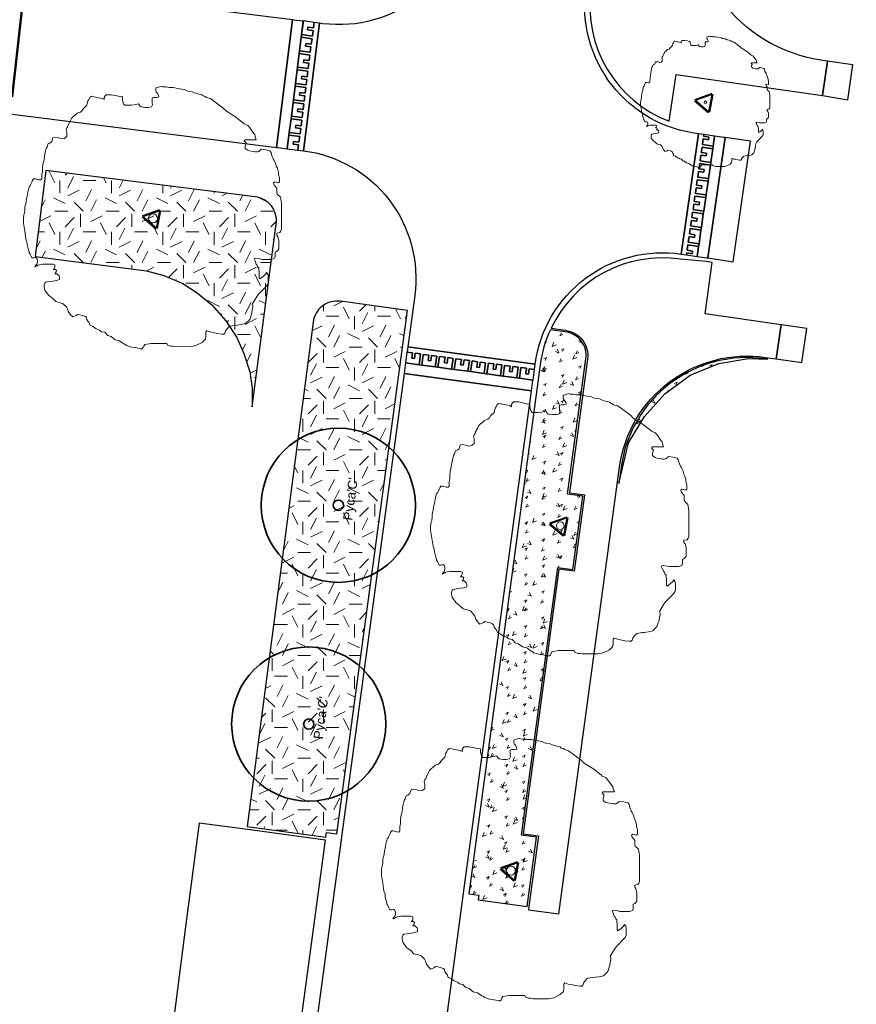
# Model space of a CAD drawing. Extents: x 131293 to 132236, y 397713 to 398701.
# Tile 10 of 63: x 131443 to 131476, y 397746 to 397785. Entities that reach past the tile are written whole.
import ezdxf
from ezdxf.enums import TextEntityAlignment as Align

# ---------------------------------------------------------------- set-up
doc = ezdxf.new("R2010")
doc.units = 0
doc.linetypes.add('AL-BLADSCHEIDING', pattern=[13, 5, -1, 0, -1, 5, -1])
for name, color, linetype, lineweight in [('B-boom @ 0.2', 7, 'Continuous', 18), ('N-GR-boom @ 0.2', 3, 'Continuous', 35), ('N-GR-boombescherming @ 0.2', 2, 'Continuous', 25), ('N-GR-boomsoort', 3, 'Continuous', 35), ('X-AL-bladscheiding', 4, 'AL-BLADSCHEIDING', 50)]:
    doc.layers.add(name, color=color, linetype=linetype, lineweight=lineweight)
doc.layers.add('N-GR-open arcering bloemenrijk grasland', color=7, linetype='Continuous', lineweight=5, true_color=0x88bc76)
doc.layers.add('N-GR-open arcering gras', color=7, linetype='Continuous', lineweight=5, true_color=0x88bc76)
doc.layers.add('X-AL-contourlijnen', color=30, linetype='Continuous', plot=False)
doc.styles.add('CS Annotative', font='arial.ttf')

# ---------------------------------------------------------------- blocks, each defined once
blk = doc.blocks.new('*U49')
blk.add_lwpolyline([(-21.81, 7.49), (-22.22, 7.5), (-22.84, 7.7), (-23.25, 7.7), (-23.45, 7.39), (-23.55, 7.09), (-23.76, 6.68), (-23.86, 6.37), (-24.07, 6.17), (-24.17, 5.76), (-24.27, 5.45), (-24.33, 5.09), (-24.38, 4.73), (-24.48, 4.32), (-24.58, 3.91), (-24.69, 3.09), (-24.79, 2.68), (-24.89, 2.27), (-24.9, 1.66), (-25, 1.04), (-25.1, 0.74), (-25.21, -0.08), (-25.21, -0.9), (-24.95, -2.44), (-24.7, -3.98), (-24.5, -4.59), (-24.45, -5), (-24.4, -5.41), (-24.19, -6.03), (-24.09, -6.64), (-23.89, -6.95), (-23.68, -7.36), (-23.58, -7.67), (-23.17, -7.67), (-22.76, -7.57), (-22.56, -7.77), (-22.45, -8.08), (-22.46, -8.49), (-22.56, -8.9), (-22.76, -9.1), (-22.97, -9.41), (-22.66, -9.31), (-22.35, -9.1), (-22.05, -9), (-21.43, -8.9), (-20.51, -8.9), (-20, -8.9), (-19.38, -8.9), (-19.07, -9.01), (-19.08, -9.42), (-19.18, -9.72), (-19.38, -9.93), (-18.97, -9.93), (-18.77, -10.13), (-18.87, -10.54), (-19.08, -10.75), (-18.67, -10.75), (-18.26, -11.16), (-18.16, -11.47), (-18.16, -11.88), (-18.77, -12.08), (-19.39, -12.18), (-20.21, -12.28), (-20.82, -12.39), (-21.03, -12.59), (-21.13, -12.9), (-21.13, -13.31), (-21.03, -13.92), (-20.32, -14.95), (-19.5, -15.56), (-18.88, -16.18), (-18.06, -16.39), (-17.45, -16.59), (-16.84, -17.21), (-16.63, -17.62), (-16.43, -18.23), (-16.22, -18.44), (-16.12, -18.59), (-16.02, -18.75), (-15.61, -19.16), (-14.89, -18.85), (-14.69, -18.65), (-14.23, -18.75), (-13.77, -18.85), (-13.15, -19.06), (-12.95, -19.27), (-12.85, -19.67), (-12.64, -19.98), (-12.44, -20.19), (-12.23, -20.8), (-11.62, -21.01), (-11.41, -21.21), (-11.11, -21.42), (-10.75, -21.57), (-10.39, -21.73), (-9.98, -22.04), (-9.37, -22.14), (-8.75, -22.76), (-8.14, -22.96), (-7.32, -23.58), (-6.5, -23.78), (-5.68, -24.4), (-5.37, -24.5), (-5.17, -24.71), (-4.15, -25.02), (-3.33, -25.12), (-2.92, -25.23), (-2.51, -25.33), (-2.1, -25.33), (-1.89, -25.12), (-1.79, -24.82), (-1.58, -24.51), (-0.35, -24.31), (2.72, -24.31), (2.82, -24.62), (3.44, -24.83), (3.85, -24.83), (4.26, -24.93), (7.33, -24.94), (8.36, -24.73), (9.59, -24.12), (10.2, -23.51), (10.31, -22.89), (10.31, -22.07), (10.51, -21.87), (11.13, -22.08), (11.74, -22.18), (12.56, -22.39), (13.38, -22.49), (13.79, -22.49), (13.99, -22.29), (14.1, -21.88), (14.3, -21.57), (14.92, -20.96), (15.94, -20.8), (16.35, -20.75), (17.17, -20.65), (17.99, -20.45), (18.82, -19.63), (19.23, -18.4), (19.33, -17.79), (19.43, -17.38), (19.44, -16.97), (19.33, -16.66), (20.05, -15.43), (20.46, -14.82), (22.11, -13.18), (22.31, -12.87), (22.41, -12.57), (22.42, -11.24), (22.32, -10.83), (22.11, -10.52), (21.91, -10.83), (21.39, -11.34), (21.08, -11.54), (20.88, -11.75), (20.67, -11.54), (20.68, -10.31), (20.58, -10), (20.58, -9.59), (20.37, -9.39), (20.27, -9.08), (20.06, -8.87), (19.86, -8.26), (19.66, -7.85), (19.96, -7.75), (20.78, -7.85), (21.19, -7.95), (23.04, -7.96), (23.65, -7.75), (23.76, -7.45), (23.76, -7.04), (23.76, -6.52), (24.07, -6.42), (24.27, -6.22), (24.48, -5.91), (24.48, -4.27), (24.28, -3.55), (24.07, -3.25), (24.07, -2.84), (24.69, -2.74), (24.89, -2.43), (25, -2.12), (25.01, 3), (24.8, 4.13), (24.19, 4.75), (24.09, 5.05), (24.09, 5.87), (23.78, 6.28), (23.58, 6.49), (23.47, 6.9), (23.68, 7.1), (24.4, 6.9), (24.6, 7.1), (24.6, 7.92), (24.55, 8.13), (24.5, 8.33), (24.4, 8.64), (24.4, 9.05), (24.3, 9.36), (24.2, 9.76), (23.99, 10.18), (23.89, 10.59), (23.69, 11), (23.59, 11.3), (23.38, 11.61), (23.18, 12.02), (22.97, 12.84), (22.77, 13.15), (21.95, 13.36), (21.03, 13.46), (20.62, 13.05), (20.31, 12.95), (19.9, 12.95), (19.49, 13.05), (18.77, 13.16), (18.47, 13.26), (18.16, 13.46), (17.96, 13.67), (17.96, 14.08), (18.16, 14.69), (17.75, 15.11), (17.96, 15.31), (20.11, 15.31), (19.91, 15.92), (19.8, 16.33), (19.6, 16.54), (18.99, 17.46), (18.68, 17.87), (18.48, 18.08), (17.76, 18.38), (17.55, 18.59), (15.92, 19.82), (14.28, 20.85), (13.67, 21.47), (11.21, 23.31), (10.39, 23.52), (10.19, 23.73), (9.78, 23.83), (9.57, 24.04), (9.16, 24.14), (8.75, 24.24), (8.45, 24.34), (8.04, 24.45), (7.63, 24.65), (6.81, 24.76), (6.5, 24.86), (6.09, 25.07), (5.17, 25.22), (4.86, 25.27), (3.94, 25.48), (3.53, 25.48), (3.12, 25.48), (2.81, 25.53), (2.5, 25.58), (1.89, 25.59), (1.58, 25.69), (1.28, 25.59), (0.87, 25.48), (0.56, 25.38), (0.56, 24.87), (0.66, 24.56), (0.86, 24.36), (1.07, 23.95), (1.17, 23.64), (0.76, 23.54), (0.45, 23.54), (0.15, 23.54), (-0.16, 23.44), (-0.16, 22.52), (-0.06, 22.11), (-0.27, 21.7), (-0.88, 21.6), (-1.5, 21.6), (-2.32, 21.7), (-2.52, 21.91), (-2.83, 22.32), (-3.65, 22.11), (-4.26, 22.01), (-5.49, 22.01), (-5.7, 22.32), (-5.9, 23.04), (-5.9, 23.45), (-6, 23.76), (-6.31, 23.65), (-6.67, 23.76), (-7.03, 23.86), (-8.05, 24.07), (-9.08, 24.07), (-9.28, 23.87), (-9.49, 23.56), (-9.49, 23.15), (-9.9, 23.35), (-10.92, 23.56), (-11.95, 23.77), (-12.25, 23.56), (-12.46, 23.15), (-12.66, 22.85), (-12.87, 22.03), (-13.49, 21.41), (-13.79, 21), (-14.1, 20.7), (-14.72, 20.49), (-15.13, 20.08), (-15.44, 19.88), (-15.64, 19.68), (-15.85, 19.47), (-16.05, 19.06), (-16.46, 18.24), (-16.57, 17.93), (-16.77, 17.63), (-16.88, 17.32), (-16.77, 16.81), (-16.77, 15.99), (-17.19, 15.58), (-17.8, 15.48), (-18.31, 15.68), (-19.13, 15.79), (-19.44, 15.69), (-19.65, 14.97), (-20.06, 14.66), (-20.36, 14.56), (-20.57, 13.95), (-20.78, 13.64), (-20.98, 12.82), (-21.09, 12.21), (-21.19, 11.39), (-21.4, 10.57), (-21.5, 9.75), (-21.5, 9.13), (-21.6, 8.52), (-21.61, 7.7), (-21.81, 7.49)])
at = {"lineweight": 18}
blk.add_circle((0, 0), 0.875, dxfattribs=at)
blk = doc.blocks.new('*U50')
blk.add_lwpolyline([(-21.81, 7.49), (-22.22, 7.5), (-22.84, 7.7), (-23.25, 7.7), (-23.45, 7.39), (-23.55, 7.09), (-23.76, 6.68), (-23.86, 6.37), (-24.07, 6.17), (-24.17, 5.76), (-24.27, 5.45), (-24.33, 5.09), (-24.38, 4.73), (-24.48, 4.32), (-24.58, 3.91), (-24.69, 3.09), (-24.79, 2.68), (-24.89, 2.27), (-24.9, 1.66), (-25, 1.04), (-25.1, 0.74), (-25.21, -0.08), (-25.21, -0.9), (-24.95, -2.44), (-24.7, -3.98), (-24.5, -4.59), (-24.45, -5), (-24.4, -5.41), (-24.19, -6.03), (-24.09, -6.64), (-23.89, -6.95), (-23.68, -7.36), (-23.58, -7.67), (-23.17, -7.67), (-22.76, -7.57), (-22.56, -7.77), (-22.45, -8.08), (-22.46, -8.49), (-22.56, -8.9), (-22.76, -9.1), (-22.97, -9.41), (-22.66, -9.31), (-22.35, -9.1), (-22.05, -9), (-21.43, -8.9), (-20.51, -8.9), (-20, -8.9), (-19.38, -8.9), (-19.07, -9.01), (-19.08, -9.42), (-19.18, -9.72), (-19.38, -9.93), (-18.97, -9.93), (-18.77, -10.13), (-18.87, -10.54), (-19.08, -10.75), (-18.67, -10.75), (-18.26, -11.16), (-18.16, -11.47), (-18.16, -11.88), (-18.77, -12.08), (-19.39, -12.18), (-20.21, -12.28), (-20.82, -12.39), (-21.03, -12.59), (-21.13, -12.9), (-21.13, -13.31), (-21.03, -13.92), (-20.32, -14.95), (-19.5, -15.56), (-18.88, -16.18), (-18.06, -16.39), (-17.45, -16.59), (-16.84, -17.21), (-16.63, -17.62), (-16.43, -18.23), (-16.22, -18.44), (-16.12, -18.59), (-16.02, -18.75), (-15.61, -19.16), (-14.89, -18.85), (-14.69, -18.65), (-14.23, -18.75), (-13.77, -18.85), (-13.15, -19.06), (-12.95, -19.27), (-12.85, -19.67), (-12.64, -19.98), (-12.44, -20.19), (-12.23, -20.8), (-11.62, -21.01), (-11.41, -21.21), (-11.11, -21.42), (-10.75, -21.57), (-10.39, -21.73), (-9.98, -22.04), (-9.37, -22.14), (-8.75, -22.76), (-8.14, -22.96), (-7.32, -23.58), (-6.5, -23.78), (-5.68, -24.4), (-5.37, -24.5), (-5.17, -24.71), (-4.15, -25.02), (-3.33, -25.12), (-2.92, -25.23), (-2.51, -25.33), (-2.1, -25.33), (-1.89, -25.12), (-1.79, -24.82), (-1.58, -24.51), (-0.35, -24.31), (2.72, -24.31), (2.82, -24.62), (3.44, -24.83), (3.85, -24.83), (4.26, -24.93), (7.33, -24.94), (8.36, -24.73), (9.59, -24.12), (10.2, -23.51), (10.31, -22.89), (10.31, -22.07), (10.51, -21.87), (11.13, -22.08), (11.74, -22.18), (12.56, -22.39), (13.38, -22.49), (13.79, -22.49), (13.99, -22.29), (14.1, -21.88), (14.3, -21.57), (14.92, -20.96), (15.94, -20.8), (16.35, -20.75), (17.17, -20.65), (17.99, -20.45), (18.82, -19.63), (19.23, -18.4), (19.33, -17.79), (19.43, -17.38), (19.44, -16.97), (19.33, -16.66), (20.05, -15.43), (20.46, -14.82), (22.11, -13.18), (22.31, -12.87), (22.41, -12.57), (22.42, -11.24), (22.32, -10.83), (22.11, -10.52), (21.91, -10.83), (21.39, -11.34), (21.08, -11.54), (20.88, -11.75), (20.67, -11.54), (20.68, -10.31), (20.58, -10), (20.58, -9.59), (20.37, -9.39), (20.27, -9.08), (20.06, -8.87), (19.86, -8.26), (19.66, -7.85), (19.96, -7.75), (20.78, -7.85), (21.19, -7.95), (23.04, -7.96), (23.65, -7.75), (23.76, -7.45), (23.76, -7.04), (23.76, -6.52), (24.07, -6.42), (24.27, -6.22), (24.48, -5.91), (24.48, -4.27), (24.28, -3.55), (24.07, -3.25), (24.07, -2.84), (24.69, -2.74), (24.89, -2.43), (25, -2.12), (25.01, 3), (24.8, 4.13), (24.19, 4.75), (24.09, 5.05), (24.09, 5.87), (23.78, 6.28), (23.58, 6.49), (23.47, 6.9), (23.68, 7.1), (24.4, 6.9), (24.6, 7.1), (24.6, 7.92), (24.55, 8.13), (24.5, 8.33), (24.4, 8.64), (24.4, 9.05), (24.3, 9.36), (24.2, 9.76), (23.99, 10.18), (23.89, 10.59), (23.69, 11), (23.59, 11.3), (23.38, 11.61), (23.18, 12.02), (22.97, 12.84), (22.77, 13.15), (21.95, 13.36), (21.03, 13.46), (20.62, 13.05), (20.31, 12.95), (19.9, 12.95), (19.49, 13.05), (18.77, 13.16), (18.47, 13.26), (18.16, 13.46), (17.96, 13.67), (17.96, 14.08), (18.16, 14.69), (17.75, 15.11), (17.96, 15.31), (20.11, 15.31), (19.91, 15.92), (19.8, 16.33), (19.6, 16.54), (18.99, 17.46), (18.68, 17.87), (18.48, 18.08), (17.76, 18.38), (17.55, 18.59), (15.92, 19.82), (14.28, 20.85), (13.67, 21.47), (11.21, 23.31), (10.39, 23.52), (10.19, 23.73), (9.78, 23.83), (9.57, 24.04), (9.16, 24.14), (8.75, 24.24), (8.45, 24.34), (8.04, 24.45), (7.63, 24.65), (6.81, 24.76), (6.5, 24.86), (6.09, 25.07), (5.17, 25.22), (4.86, 25.27), (3.94, 25.48), (3.53, 25.48), (3.12, 25.48), (2.81, 25.53), (2.5, 25.58), (1.89, 25.59), (1.58, 25.69), (1.28, 25.59), (0.87, 25.48), (0.56, 25.38), (0.56, 24.87), (0.66, 24.56), (0.86, 24.36), (1.07, 23.95), (1.17, 23.64), (0.76, 23.54), (0.45, 23.54), (0.15, 23.54), (-0.16, 23.44), (-0.16, 22.52), (-0.06, 22.11), (-0.27, 21.7), (-0.88, 21.6), (-1.5, 21.6), (-2.32, 21.7), (-2.52, 21.91), (-2.83, 22.32), (-3.65, 22.11), (-4.26, 22.01), (-5.49, 22.01), (-5.7, 22.32), (-5.9, 23.04), (-5.9, 23.45), (-6, 23.76), (-6.31, 23.65), (-6.67, 23.76), (-7.03, 23.86), (-8.05, 24.07), (-9.08, 24.07), (-9.28, 23.87), (-9.49, 23.56), (-9.49, 23.15), (-9.9, 23.35), (-10.92, 23.56), (-11.95, 23.77), (-12.25, 23.56), (-12.46, 23.15), (-12.66, 22.85), (-12.87, 22.03), (-13.49, 21.41), (-13.79, 21), (-14.1, 20.7), (-14.72, 20.49), (-15.13, 20.08), (-15.44, 19.88), (-15.64, 19.68), (-15.85, 19.47), (-16.05, 19.06), (-16.46, 18.24), (-16.57, 17.93), (-16.77, 17.63), (-16.88, 17.32), (-16.77, 16.81), (-16.77, 15.99), (-17.19, 15.58), (-17.8, 15.48), (-18.31, 15.68), (-19.13, 15.79), (-19.44, 15.69), (-19.65, 14.97), (-20.06, 14.66), (-20.36, 14.56), (-20.57, 13.95), (-20.78, 13.64), (-20.98, 12.82), (-21.09, 12.21), (-21.19, 11.39), (-21.4, 10.57), (-21.5, 9.75), (-21.5, 9.13), (-21.6, 8.52), (-21.61, 7.7), (-21.81, 7.49)])
at = {"lineweight": 18}
blk.add_circle((0, 0), 0.75, dxfattribs=at)
blk = doc.blocks.new('*U51')
blk.add_lwpolyline([(-21.81, 7.49), (-22.22, 7.5), (-22.84, 7.7), (-23.25, 7.7), (-23.45, 7.39), (-23.55, 7.09), (-23.76, 6.68), (-23.86, 6.37), (-24.07, 6.17), (-24.17, 5.76), (-24.27, 5.45), (-24.33, 5.09), (-24.38, 4.73), (-24.48, 4.32), (-24.58, 3.91), (-24.69, 3.09), (-24.79, 2.68), (-24.89, 2.27), (-24.9, 1.66), (-25, 1.04), (-25.1, 0.74), (-25.21, -0.08), (-25.21, -0.9), (-24.95, -2.44), (-24.7, -3.98), (-24.5, -4.59), (-24.45, -5), (-24.4, -5.41), (-24.19, -6.03), (-24.09, -6.64), (-23.89, -6.95), (-23.68, -7.36), (-23.58, -7.67), (-23.17, -7.67), (-22.76, -7.57), (-22.56, -7.77), (-22.45, -8.08), (-22.46, -8.49), (-22.56, -8.9), (-22.76, -9.1), (-22.97, -9.41), (-22.66, -9.31), (-22.35, -9.1), (-22.05, -9), (-21.43, -8.9), (-20.51, -8.9), (-20, -8.9), (-19.38, -8.9), (-19.07, -9.01), (-19.08, -9.42), (-19.18, -9.72), (-19.38, -9.93), (-18.97, -9.93), (-18.77, -10.13), (-18.87, -10.54), (-19.08, -10.75), (-18.67, -10.75), (-18.26, -11.16), (-18.16, -11.47), (-18.16, -11.88), (-18.77, -12.08), (-19.39, -12.18), (-20.21, -12.28), (-20.82, -12.39), (-21.03, -12.59), (-21.13, -12.9), (-21.13, -13.31), (-21.03, -13.92), (-20.32, -14.95), (-19.5, -15.56), (-18.88, -16.18), (-18.06, -16.39), (-17.45, -16.59), (-16.84, -17.21), (-16.63, -17.62), (-16.43, -18.23), (-16.22, -18.44), (-16.12, -18.59), (-16.02, -18.75), (-15.61, -19.16), (-14.89, -18.85), (-14.69, -18.65), (-14.23, -18.75), (-13.77, -18.85), (-13.15, -19.06), (-12.95, -19.27), (-12.85, -19.67), (-12.64, -19.98), (-12.44, -20.19), (-12.23, -20.8), (-11.62, -21.01), (-11.41, -21.21), (-11.11, -21.42), (-10.75, -21.57), (-10.39, -21.73), (-9.98, -22.04), (-9.37, -22.14), (-8.75, -22.76), (-8.14, -22.96), (-7.32, -23.58), (-6.5, -23.78), (-5.68, -24.4), (-5.37, -24.5), (-5.17, -24.71), (-4.15, -25.02), (-3.33, -25.12), (-2.92, -25.23), (-2.51, -25.33), (-2.1, -25.33), (-1.89, -25.12), (-1.79, -24.82), (-1.58, -24.51), (-0.35, -24.31), (2.72, -24.31), (2.82, -24.62), (3.44, -24.83), (3.85, -24.83), (4.26, -24.93), (7.33, -24.94), (8.36, -24.73), (9.59, -24.12), (10.2, -23.51), (10.31, -22.89), (10.31, -22.07), (10.51, -21.87), (11.13, -22.08), (11.74, -22.18), (12.56, -22.39), (13.38, -22.49), (13.79, -22.49), (13.99, -22.29), (14.1, -21.88), (14.3, -21.57), (14.92, -20.96), (15.94, -20.8), (16.35, -20.75), (17.17, -20.65), (17.99, -20.45), (18.82, -19.63), (19.23, -18.4), (19.33, -17.79), (19.43, -17.38), (19.44, -16.97), (19.33, -16.66), (20.05, -15.43), (20.46, -14.82), (22.11, -13.18), (22.31, -12.87), (22.41, -12.57), (22.42, -11.24), (22.32, -10.83), (22.11, -10.52), (21.91, -10.83), (21.39, -11.34), (21.08, -11.54), (20.88, -11.75), (20.67, -11.54), (20.68, -10.31), (20.58, -10), (20.58, -9.59), (20.37, -9.39), (20.27, -9.08), (20.06, -8.87), (19.86, -8.26), (19.66, -7.85), (19.96, -7.75), (20.78, -7.85), (21.19, -7.95), (23.04, -7.96), (23.65, -7.75), (23.76, -7.45), (23.76, -7.04), (23.76, -6.52), (24.07, -6.42), (24.27, -6.22), (24.48, -5.91), (24.48, -4.27), (24.28, -3.55), (24.07, -3.25), (24.07, -2.84), (24.69, -2.74), (24.89, -2.43), (25, -2.12), (25.01, 3), (24.8, 4.13), (24.19, 4.75), (24.09, 5.05), (24.09, 5.87), (23.78, 6.28), (23.58, 6.49), (23.47, 6.9), (23.68, 7.1), (24.4, 6.9), (24.6, 7.1), (24.6, 7.92), (24.55, 8.13), (24.5, 8.33), (24.4, 8.64), (24.4, 9.05), (24.3, 9.36), (24.2, 9.76), (23.99, 10.18), (23.89, 10.59), (23.69, 11), (23.59, 11.3), (23.38, 11.61), (23.18, 12.02), (22.97, 12.84), (22.77, 13.15), (21.95, 13.36), (21.03, 13.46), (20.62, 13.05), (20.31, 12.95), (19.9, 12.95), (19.49, 13.05), (18.77, 13.16), (18.47, 13.26), (18.16, 13.46), (17.96, 13.67), (17.96, 14.08), (18.16, 14.69), (17.75, 15.11), (17.96, 15.31), (20.11, 15.31), (19.91, 15.92), (19.8, 16.33), (19.6, 16.54), (18.99, 17.46), (18.68, 17.87), (18.48, 18.08), (17.76, 18.38), (17.55, 18.59), (15.92, 19.82), (14.28, 20.85), (13.67, 21.47), (11.21, 23.31), (10.39, 23.52), (10.19, 23.73), (9.78, 23.83), (9.57, 24.04), (9.16, 24.14), (8.75, 24.24), (8.45, 24.34), (8.04, 24.45), (7.63, 24.65), (6.81, 24.76), (6.5, 24.86), (6.09, 25.07), (5.17, 25.22), (4.86, 25.27), (3.94, 25.48), (3.53, 25.48), (3.12, 25.48), (2.81, 25.53), (2.5, 25.58), (1.89, 25.59), (1.58, 25.69), (1.28, 25.59), (0.87, 25.48), (0.56, 25.38), (0.56, 24.87), (0.66, 24.56), (0.86, 24.36), (1.07, 23.95), (1.17, 23.64), (0.76, 23.54), (0.45, 23.54), (0.15, 23.54), (-0.16, 23.44), (-0.16, 22.52), (-0.06, 22.11), (-0.27, 21.7), (-0.88, 21.6), (-1.5, 21.6), (-2.32, 21.7), (-2.52, 21.91), (-2.83, 22.32), (-3.65, 22.11), (-4.26, 22.01), (-5.49, 22.01), (-5.7, 22.32), (-5.9, 23.04), (-5.9, 23.45), (-6, 23.76), (-6.31, 23.65), (-6.67, 23.76), (-7.03, 23.86), (-8.05, 24.07), (-9.08, 24.07), (-9.28, 23.87), (-9.49, 23.56), (-9.49, 23.15), (-9.9, 23.35), (-10.92, 23.56), (-11.95, 23.77), (-12.25, 23.56), (-12.46, 23.15), (-12.66, 22.85), (-12.87, 22.03), (-13.49, 21.41), (-13.79, 21), (-14.1, 20.7), (-14.72, 20.49), (-15.13, 20.08), (-15.44, 19.88), (-15.64, 19.68), (-15.85, 19.47), (-16.05, 19.06), (-16.46, 18.24), (-16.57, 17.93), (-16.77, 17.63), (-16.88, 17.32), (-16.77, 16.81), (-16.77, 15.99), (-17.19, 15.58), (-17.8, 15.48), (-18.31, 15.68), (-19.13, 15.79), (-19.44, 15.69), (-19.65, 14.97), (-20.06, 14.66), (-20.36, 14.56), (-20.57, 13.95), (-20.78, 13.64), (-20.98, 12.82), (-21.09, 12.21), (-21.19, 11.39), (-21.4, 10.57), (-21.5, 9.75), (-21.5, 9.13), (-21.6, 8.52), (-21.61, 7.7), (-21.81, 7.49)])
at = {"lineweight": 18}
blk.add_circle((0, 0), 0.875, dxfattribs=at)
blk = doc.blocks.new('*U54')
blk.add_lwpolyline([(-10.91, 3.75), (-11.11, 3.75), (-11.42, 3.85), (-11.62, 3.85), (-11.73, 3.7), (-11.78, 3.54), (-11.88, 3.34), (-11.93, 3.19), (-12.03, 3.08), (-12.09, 2.88), (-12.14, 2.72), (-12.16, 2.55), (-12.19, 2.37), (-12.24, 2.16), (-12.29, 1.96), (-12.34, 1.55), (-12.4, 1.34), (-12.45, 1.14), (-12.45, 0.83), (-12.5, 0.52), (-12.55, 0.37), (-12.6, -0.04), (-12.6, -0.45), (-12.48, -1.22), (-12.35, -1.99), (-12.25, -2.3), (-12.22, -2.5), (-12.2, -2.71), (-12.1, -3.01), (-12.05, -3.32), (-11.94, -3.47), (-11.84, -3.68), (-11.79, -3.83), (-11.59, -3.83), (-11.38, -3.78), (-11.28, -3.89), (-11.23, -4.04), (-11.23, -4.24), (-11.28, -4.45), (-11.38, -4.55), (-11.48, -4.7), (-11.33, -4.65), (-11.18, -4.55), (-11.02, -4.5), (-10.72, -4.45), (-10.25, -4.45), (-10, -4.45), (-9.69, -4.45), (-9.54, -4.5), (-9.54, -4.71), (-9.59, -4.86), (-9.69, -4.96), (-9.49, -4.96), (-9.38, -5.07), (-9.44, -5.27), (-9.54, -5.37), (-9.33, -5.37), (-9.13, -5.58), (-9.08, -5.73), (-9.08, -5.94), (-9.39, -6.04), (-9.69, -6.09), (-10.1, -6.14), (-10.41, -6.19), (-10.51, -6.29), (-10.57, -6.45), (-10.57, -6.65), (-10.52, -6.96), (-10.16, -7.47), (-9.75, -7.78), (-9.44, -8.09), (-9.03, -8.19), (-8.73, -8.3), (-8.42, -8.6), (-8.32, -8.81), (-8.21, -9.12), (-8.11, -9.22), (-8.06, -9.3), (-8.01, -9.37), (-7.81, -9.58), (-7.45, -9.43), (-7.34, -9.32), (-7.11, -9.37), (-6.88, -9.43), (-6.58, -9.53), (-6.47, -9.63), (-6.42, -9.84), (-6.32, -9.99), (-6.22, -10.09), (-6.12, -10.4), (-5.81, -10.5), (-5.71, -10.61), (-5.55, -10.71), (-5.37, -10.79), (-5.2, -10.86), (-4.99, -11.02), (-4.68, -11.07), (-4.38, -11.38), (-4.07, -11.48), (-3.66, -11.79), (-3.25, -11.89), (-2.84, -12.2), (-2.69, -12.25), (-2.59, -12.35), (-2.07, -12.51), (-1.66, -12.56), (-1.46, -12.61), (-1.25, -12.66), (-1.05, -12.66), (-0.95, -12.56), (-0.89, -12.41), (-0.79, -12.26), (-0.18, -12.15), (1.36, -12.16), (1.41, -12.31), (1.72, -12.41), (1.92, -12.41), (2.13, -12.47), (3.67, -12.47), (4.18, -12.37), (4.79, -12.06), (5.1, -11.75), (5.15, -11.45), (5.15, -11.04), (5.26, -10.93), (5.56, -11.04), (5.87, -11.09), (6.28, -11.19), (6.69, -11.25), (6.89, -11.25), (7, -11.14), (7.05, -10.94), (7.15, -10.78), (7.46, -10.48), (7.97, -10.4), (8.18, -10.38), (8.59, -10.33), (9, -10.22), (9.41, -9.81), (9.61, -9.2), (9.67, -8.89), (9.72, -8.69), (9.72, -8.48), (9.67, -8.33), (10.03, -7.72), (10.23, -7.41), (11.05, -6.59), (11.16, -6.44), (11.21, -6.28), (11.21, -5.62), (11.16, -5.41), (11.06, -5.26), (10.95, -5.41), (10.7, -5.67), (10.54, -5.77), (10.44, -5.87), (10.34, -5.77), (10.34, -5.16), (10.29, -5), (10.29, -4.8), (10.19, -4.69), (10.13, -4.54), (10.03, -4.44), (9.93, -4.13), (9.83, -3.92), (9.98, -3.87), (10.39, -3.93), (10.6, -3.98), (11.52, -3.98), (11.83, -3.88), (11.88, -3.72), (11.88, -3.52), (11.88, -3.26), (12.03, -3.21), (12.14, -3.11), (12.24, -2.96), (12.24, -2.14), (12.14, -1.78), (12.04, -1.62), (12.04, -1.42), (12.34, -1.37), (12.45, -1.21), (12.5, -1.06), (12.5, 1.5), (12.4, 2.06), (12.09, 2.37), (12.04, 2.53), (12.04, 2.94), (11.89, 3.14), (11.79, 3.24), (11.74, 3.45), (11.84, 3.55), (12.2, 3.45), (12.3, 3.55), (12.3, 3.96), (12.28, 4.06), (12.25, 4.17), (12.2, 4.32), (12.2, 4.52), (12.15, 4.68), (12.1, 4.88), (12, 5.09), (11.95, 5.29), (11.84, 5.5), (11.79, 5.65), (11.69, 5.81), (11.59, 6.01), (11.49, 6.42), (11.38, 6.57), (10.98, 6.68), (10.51, 6.73), (10.31, 6.53), (10.15, 6.47), (9.95, 6.47), (9.75, 6.53), (9.39, 6.58), (9.23, 6.63), (9.08, 6.73), (8.98, 6.84), (8.98, 7.04), (9.08, 7.35), (8.88, 7.55), (8.98, 7.65), (10.05, 7.65), (9.95, 7.96), (9.9, 8.17), (9.8, 8.27), (9.49, 8.73), (9.34, 8.93), (9.24, 9.04), (8.88, 9.19), (8.78, 9.29), (7.96, 9.91), (7.14, 10.43), (6.83, 10.73), (5.61, 11.66), (5.2, 11.76), (5.09, 11.86), (4.89, 11.91), (4.79, 12.02), (4.58, 12.07), (4.38, 12.12), (4.22, 12.17), (4.02, 12.22), (3.81, 12.33), (3.4, 12.38), (3.25, 12.43), (3.05, 12.53), (2.58, 12.61), (2.43, 12.64), (1.97, 12.74), (1.76, 12.74), (1.56, 12.74), (1.41, 12.77), (1.25, 12.79), (0.95, 12.79), (0.79, 12.84), (0.64, 12.79), (0.43, 12.74), (0.28, 12.69), (0.28, 12.44), (0.33, 12.28), (0.43, 12.18), (0.53, 11.97), (0.58, 11.82), (0.38, 11.77), (0.23, 11.77), (0.07, 11.77), (-0.08, 11.72), (-0.08, 11.26), (-0.03, 11.05), (-0.13, 10.85), (-0.44, 10.8), (-0.75, 10.8), (-1.16, 10.85), (-1.26, 10.95), (-1.41, 11.16), (-1.82, 11.06), (-2.13, 11.01), (-2.75, 11.01), (-2.85, 11.16), (-2.95, 11.52), (-2.95, 11.72), (-3, 11.88), (-3.16, 11.83), (-3.33, 11.88), (-3.51, 11.93), (-4.03, 12.03), (-4.54, 12.03), (-4.64, 11.93), (-4.74, 11.78), (-4.74, 11.57), (-4.95, 11.68), (-5.46, 11.78), (-5.97, 11.88), (-6.13, 11.78), (-6.23, 11.58), (-6.33, 11.42), (-6.43, 11.01), (-6.74, 10.71), (-6.9, 10.5), (-7.05, 10.35), (-7.36, 10.25), (-7.56, 10.04), (-7.72, 9.94), (-7.82, 9.84), (-7.92, 9.74), (-8.03, 9.53), (-8.23, 9.12), (-8.28, 8.97), (-8.39, 8.81), (-8.44, 8.66), (-8.39, 8.4), (-8.39, 7.99), (-8.59, 7.79), (-8.9, 7.74), (-9.16, 7.84), (-9.57, 7.89), (-9.72, 7.84), (-9.82, 7.48), (-10.03, 7.33), (-10.18, 7.28), (-10.29, 6.97), (-10.39, 6.82), (-10.49, 6.41), (-10.54, 6.1), (-10.59, 5.69), (-10.7, 5.28), (-10.75, 4.87), (-10.75, 4.57), (-10.8, 4.26), (-10.8, 3.85), (-10.91, 3.75)])
at = {"lineweight": 18}
blk.add_circle((0, 0), 0.25, dxfattribs=at)
blk = doc.blocks.new('CS Boombescherming')
at = {"lineweight": 5}
for p, q in [((-2.11, 0.34), (1.07, 1.88)), ((1.09, -1.84), (1.36, 1.68)), ((-2.14, 0), (0.78, -1.99))]:
    blk.add_line(p, q, dxfattribs=at)
at = {"lineweight": 35}
for p, q in [((-2.03, 0.16), (1.16, 1.7)), ((-2.03, 0.16), (0.9, -1.83)), ((0.9, -1.83), (1.16, 1.7))]:
    blk.add_line(p, q, dxfattribs=at)
blk = doc.blocks.new('*U142')
for radius in [15, 1]:
    blk.add_circle((0, 0), radius)
at = {"layer": 'N-GR-boomsoort', "style": 'CS Annotative'}
blk.add_attdef('SOORT', text='', height=1.8, dxfattribs=at).set_placement((-2.66, -2.17), align=Align.MIDDLE_LEFT)

msp = doc.modelspace()

# ---------------------------------------------------------------- hatches: boundary and pattern name
at = {"layer": 'N-GR-open arcering bloemenrijk grasland'}
h = msp.add_hatch(dxfattribs=at)
h.set_pattern_fill('CS-BLOEMENGRAS', color=256, scale=0.2)
h.set_pattern_definition([(26, (131533.129, 397995.6495), (0.0106245, 1.0083483), [0.13116, -0.5713]), (64, (131533.129, 397995.64947), (0.0106281, 1.0083522), [0.14064, -1.32386]), (207, (131532.9011, 397995.4215), (-0.0100127, -1.0080798), [0.11648, -0.64698]), (243, (131532.9011, 397995.42153), (-0.0100051, -1.0080709), [0.12306, -1.39734]), (114, (131532.9062, 397995.8745), (-0.5534447, -0.7386674), [0.15936, -1.21758]), (155, (131532.9062, 397995.8745), (-0.5534493, -0.73867), [0.14576, -1.08284]), (22, (131533.1271, 397995.2475), (0.3944594, 0.9763405), [0.16958, -1.11702]), (68, (131533.1271, 397995.2475), (-0.7984413, 0.4943802), [0.17396, -0.87906])])
edge = h.paths.add_edge_path()
edge.add_line((131465.094, 397766.201), (131464.499, 397766.281))
edge.add_line((131464.499, 397766.281), (131465.212, 397771.536))
edge.add_arc((131464.281, 397771.662), 0.94, 352.2712, 442.2712)
edge.add_line((131464.407, 397772.594), (131463.826, 397772.672))
edge.add_arc((131468.189, 397770.67), 4.8, 155.3395, 172.3029)
edge.add_line((131463.432, 397771.313), (131460.649, 397750.726))
edge.add_line((131460.649, 397750.726), (131461.046, 397750.673))
edge.add_line((131461.046, 397750.673), (131461.022, 397750.494))
edge.add_line((131461.022, 397750.494), (131462.927, 397750.237))
edge.add_line((131462.927, 397750.237), (131463.293, 397752.929))
edge.add_line((131463.293, 397752.929), (131462.698, 397753.01))
edge.add_line((131462.698, 397753.01), (131464.112, 397763.427))
edge.add_line((131464.112, 397763.427), (131464.706, 397763.347))
edge.add_line((131464.706, 397763.347), (131465.094, 397766.201))
h = msp.add_hatch(dxfattribs=at)
h.set_pattern_fill('CS-BLOEMENGRAS', color=256, scale=0.2)
h.set_pattern_definition([(26, (131470.3375, 397770.5459), (0.01062, 1.00835), [0.13116, -0.5713]), (64, (131470.33747, 397770.5459), (0.010628, 1.008352), [0.14064, -1.32386]), (207, (131470.1095, 397770.318), (-0.01001, -1.00808), [0.11648, -0.64698]), (243, (131470.10953, 397770.318), (-0.010005, -1.00807), [0.12306, -1.39734]), (114, (131470.1146, 397770.771), (-0.55344, -0.73867), [0.15936, -1.21758]), (155, (131470.1146, 397770.771), (-0.55345, -0.73867), [0.14576, -1.08284]), (22, (131470.3355, 397770.144), (0.39446, 0.97634), [0.16958, -1.11702]), (68, (131470.3355, 397770.144), (-0.79844, 0.49438), [0.17396, -0.87906])])
edge = h.paths.add_edge_path()
edge.add_line((131469.27, 397770.904), (131470.38, 397771.361))
edge.add_line((131470.38, 397771.361), (131471.538, 397771.559))
edge.add_line((131471.538, 397771.559), (131472.287, 397771.523))
edge.add_line((131472.287, 397771.523), (131472.19, 397771.537))
edge.add_arc((131471.472, 397766.65), 4.94, 81.6434, 172.2712)
edge.add_line((131466.577, 397767.314), (131466.493, 397766.694))
edge.add_line((131466.493, 397766.694), (131466.866, 397768.268))
edge.add_line((131466.866, 397768.268), (131467.489, 397769.298))
edge.add_line((131467.489, 397769.298), (131468.286, 397770.185))
edge.add_line((131468.286, 397770.185), (131469.27, 397770.904))
at = {"layer": 'N-GR-open arcering gras'}
h = msp.add_hatch(dxfattribs=at)
h.set_pattern_fill('CS-GRAS', color=256, scale=0.2)
h.set_pattern_definition([(0, (136736.5479, 397141.2811), (2, 2), [0.5, -1.5]), (0, (136737.6479, 397142.4811), (2, 2), [0.5, -1.5]), (90, (136736.7479, 397141.9811), (-2, 2), [0.5, -1.5]), (90, (136737.5479, 397142.6811), (-2, 2), [0.5, -1.5]), (45, (136736.9479, 397142.6811), (0, 2), [0.5, -2.3284271]), (135, (136737.6479, 397141.2811), (-2, 0), [0.5, -2.3284271]), (26.565051, (136737.0479, 397141.8811), (2, 8e-10), [0.5, -3.97213595]), (26.565051, (136737.9479, 397142.8811), (2, 8e-10), [0.5, -3.97213595]), (63.434949, (136737.9479, 397141.2811), (1e-10, 2), [0.5, -3.97213595]), (63.434949, (136737.0479, 397142.1811), (1e-10, 2), [0.5, -3.97213595]), (63.434949, (136737.7479, 397141.6811), (1e-10, 2), [0.5, -3.97213595]), (116.565051, (136736.5479, 397142.3811), (-8e-10, 2), [0.5, -3.97213595]), (153.434949, (136736.9479, 397141.5811), (-2, 1e-10), [0.5, -3.97213595])])
edge = h.paths.add_edge_path()
edge.add_arc((131452.23, 397776.913), 0.94, 352.5319, 442.8316)
edge.add_line((131452.348, 397777.846), (131444.201, 397778.87))
edge.add_line((131444.201, 397778.87), (131443.78, 397775.52))
edge.add_line((131443.78, 397775.52), (131448.119, 397774.97))
edge.add_line((131448.119, 397774.97), (131448.796, 397774.788))
edge.add_line((131448.796, 397774.788), (131449.525, 397774.466))
edge.add_line((131449.525, 397774.466), (131450.086, 397774.115))
edge.add_line((131450.086, 397774.115), (131450.66, 397773.637))
edge.add_line((131450.66, 397773.637), (131451.203, 397773.025))
edge.add_line((131451.203, 397773.025), (131451.625, 397772.368))
edge.add_line((131451.625, 397772.368), (131451.908, 397771.749))
edge.add_line((131451.908, 397771.749), (131452.138, 397771.033))
edge.add_line((131452.138, 397771.033), (131452.221, 397770.415))
edge.add_line((131452.221, 397770.415), (131452.23, 397769.679))
edge.add_line((131452.23, 397769.679), (131453.162, 397776.791))
h = msp.add_hatch(dxfattribs=at)
h.set_pattern_fill('CS-GRAS', color=256, scale=0.2)
h.set_pattern_definition([(0, (1e-11, 0), (2, 2), [0.5, -1.5]), (0, (1.1, 1.2), (2, 2), [0.5, -1.5]), (90, (0.2, 0.7), (-2, 2), [0.5, -1.5]), (90, (1, 1.4), (-2, 2), [0.5, -1.5]), (45, (0.4, 1.4), (0, 2), [0.5, -2.328427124]), (135, (1.1, 0), (-2, 0), [0.5, -2.328427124]), (26.5650512, (0.5, 0.6), (2, 8e-10), [0.5, -3.972135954]), (26.5650512, (1.4, 1.6), (2, 8e-10), [0.5, -3.972135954]), (63.43494882, (1.4, 0), (1e-10, 2), [0.5, -3.972135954]), (63.43494882, (0.5, 0.9), (1e-10, 2), [0.5, -3.972135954]), (63.43494882, (1.2, 0.4), (1e-10, 2), [0.5, -3.972135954]), (116.5650512, (1e-11, 1.1), (-8e-10, 2), [0.5, -3.972135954]), (153.43494882, (0.4, 0.3), (-2, 1e-10), [0.5, -3.972135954])])
edge = h.paths.add_edge_path()
edge.add_line((131458.268, 397773.427), (131455.657, 397773.781))
edge.add_arc((131455.53, 397772.85), 0.94, 82.2712, 172.5319)
edge.add_line((131454.598, 397772.972), (131452.026, 397753.353))
edge.add_line((131452.026, 397753.353), (131455.096, 397752.938))
edge.add_line((131455.096, 397752.938), (131455.12, 397753.117))
edge.add_line((131455.12, 397753.117), (131455.516, 397753.063))
edge.add_line((131455.516, 397753.063), (131458.268, 397773.427))

# ---------------------------------------------------------------- linework, layer by layer
at = {"layer": 'X-AL-bladscheiding', "flags": 128}
msp.add_lwpolyline([(131441.476, 397768.716), (131444.633, 397797.697)], dxfattribs=at)
at = {"layer": 'X-AL-contourlijnen', "flags": 128}
for points in [[(131475.729, 397836.281), (131473.946, 397836.522), (131473.929, 397836.404), (131473.113, 397830.346), (131471.75, 397820.506), (131471.585, 397819.318), (131469.538, 397804.537), (131469.373, 397803.348), (131467.25, 397788.022, -0.413241), (131466.125, 397787.169), (131465.585, 397787.242), (131465.405, 397785.911, 0.348274), (131468.454, 397780.781), (131468.715, 397782.602), (131471.141, 397782.255), (131474.416, 397781.786), (131474.607, 397783.122), (131474.421, 397783.149, -0.412882), (131469.329, 397789.912), (131474.897, 397830.102)], [(131465.207, 397785.938), (131465.513, 397788.202), (131460.558, 397788.871, -0.411513), (131454.979, 397784.58), (131454.841, 397784.597), (131454.218, 397779.637, -0.416919), (131458.549, 397774.006), (131458.279, 397772.009), (131463.234, 397771.339, -0.417589), (131468.915, 397775.617), (131469.59, 397780.299, -0.419748)], [(131453.162, 397776.791, 0.415747), (131452.348, 397777.846), (131444.201, 397778.87), (131443.78, 397775.52), (131448.119, 397774.97), (131448.796, 397774.788), (131449.525, 397774.466), (131450.086, 397774.115), (131450.66, 397773.637), (131451.203, 397773.025), (131451.625, 397772.368), (131451.908, 397771.749), (131452.138, 397771.033), (131452.221, 397770.415), (131452.23, 397769.679)], [(131472.809, 397772.867), (131469.847, 397773.292), (131470.118, 397775.288), (131469.883, 397775.323), (131468.886, 397775.419, 0.329489), (131463.853, 397772.729), (131464.415, 397772.653, -0.414214), (131465.272, 397771.528), (131464.567, 397766.333), (131465.161, 397766.252), (131464.758, 397763.279), (131464.163, 397763.36), (131462.766, 397753.061), (131463.36, 397752.981), (131462.987, 397750.229), (131462.971, 397750.11), (131464.16, 397749.949), (131466.517, 397767.322, -0.417426), (131472.199, 397771.597), (131472.618, 397771.535)], [(131458.268, 397773.427), (131455.657, 397773.781, 0.415547), (131454.598, 397772.972), (131452.026, 397753.353), (131455.096, 397752.938), (131455.12, 397753.117), (131455.516, 397753.063)], [(131465.094, 397766.201), (131464.499, 397766.281), (131465.212, 397771.536, 0.414214), (131464.407, 397772.594), (131463.826, 397772.672, 0.074152), (131463.432, 397771.313), (131460.649, 397750.726), (131461.046, 397750.673), (131461.022, 397750.494), (131462.927, 397750.237), (131463.293, 397752.929), (131462.698, 397753.01), (131464.112, 397763.427), (131464.706, 397763.347)], [(131463.093, 397770.299), (131458.138, 397770.969), (131455.714, 397753.036), (131455.674, 397752.739), (131454.596, 397744.76), (131454.556, 397744.463), (131451.984, 397725.439, -0.084382), (131451.485, 397723.839), (131457.016, 397723.097, -0.087168), (131456.947, 397724.826), (131459.327, 397742.434), (131459.367, 397742.731), (131460.411, 397750.456), (131460.451, 397750.753)]]:
    msp.add_lwpolyline(points, format="xyb", close=True, dxfattribs=at)
msp.add_lwpolyline([(131421.33, 397783.773), (131427.283, 397783.024), (131427.581, 397782.987), (131453.176, 397779.768), (131453.8, 397784.728), (131451.274, 397785.046), (131411.487, 397790.05)], dxfattribs=at)
for points in [[(131453.911, 397782.248), (131453.978, 397782.779), (131453.991, 397782.883), (131454.058, 397783.414), (131454.071, 397783.518), (131454.137, 397784.049), (131454.151, 397784.153), (131454.216, 397784.676), (131453.849, 397784.722), (131453.8, 397784.728), (131453.176, 397779.768), (131453.225, 397779.761), (131453.592, 397779.715), (131453.658, 397780.239), (131453.671, 397780.343), (131453.738, 397780.874), (131453.751, 397780.978), (131453.818, 397781.509), (131453.831, 397781.613), (131453.898, 397782.144)], [(131454.841, 397784.597), (131454.633, 397784.624), (131454.607, 397784.413), (131454.398, 397784.439), (131454.385, 397784.335), (131454.593, 397784.309), (131454.567, 397784.1), (131454.151, 397784.153), (131454.137, 397784.049), (131454.554, 397783.996), (131454.527, 397783.778), (131454.318, 397783.804), (131454.305, 397783.7), (131454.514, 397783.674), (131454.487, 397783.465), (131454.071, 397783.518), (131454.058, 397783.414), (131454.474, 397783.361), (131454.447, 397783.143), (131454.238, 397783.169), (131454.225, 397783.065), (131454.434, 397783.039), (131454.408, 397782.83), (131453.991, 397782.883), (131453.978, 397782.779), (131454.394, 397782.726), (131454.367, 397782.508), (131454.159, 397782.534), (131454.146, 397782.43), (131454.354, 397782.404), (131454.328, 397782.195), (131453.911, 397782.248), (131453.898, 397782.144), (131454.315, 397782.091), (131454.287, 397781.873), (131454.079, 397781.899), (131454.066, 397781.795), (131454.274, 397781.769), (131454.248, 397781.56), (131453.831, 397781.613), (131453.818, 397781.509), (131454.235, 397781.456), (131454.207, 397781.238), (131453.999, 397781.264), (131453.986, 397781.16), (131454.194, 397781.134), (131454.168, 397780.925), (131453.751, 397780.978), (131453.738, 397780.874), (131454.155, 397780.821), (131454.127, 397780.603), (131453.919, 397780.629), (131453.906, 397780.525), (131454.114, 397780.499), (131454.088, 397780.29), (131453.671, 397780.343), (131453.658, 397780.239), (131454.075, 397780.186), (131454.048, 397779.968), (131453.839, 397779.994), (131453.826, 397779.89), (131454.034, 397779.864), (131454.009, 397779.663), (131454.218, 397779.637)], [(131454.567, 397784.1), (131454.593, 397784.309), (131454.385, 397784.335), (131454.398, 397784.439), (131454.607, 397784.413), (131454.634, 397784.631), (131454.217, 397784.684), (131454.151, 397784.153)], [(131454.487, 397783.465), (131454.514, 397783.674), (131454.305, 397783.7), (131454.318, 397783.804), (131454.527, 397783.778), (131454.554, 397783.996), (131454.137, 397784.049), (131454.071, 397783.518)], [(131454.408, 397782.83), (131454.434, 397783.039), (131454.225, 397783.065), (131454.238, 397783.169), (131454.447, 397783.143), (131454.474, 397783.361), (131454.058, 397783.414), (131453.991, 397782.883)], [(131475.597, 397782.98), (131474.607, 397783.122), (131474.416, 397781.786), (131475.401, 397781.611)], [(131454.328, 397782.195), (131454.354, 397782.404), (131454.146, 397782.43), (131454.159, 397782.534), (131454.367, 397782.508), (131454.394, 397782.726), (131453.978, 397782.779), (131453.911, 397782.248)], [(131454.248, 397781.56), (131454.274, 397781.769), (131454.066, 397781.795), (131454.079, 397781.899), (131454.287, 397781.873), (131454.315, 397782.091), (131453.898, 397782.144), (131453.831, 397781.613)], [(131454.168, 397780.925), (131454.194, 397781.134), (131453.986, 397781.16), (131453.999, 397781.264), (131454.207, 397781.238), (131454.235, 397781.456), (131453.818, 397781.509), (131453.751, 397780.978)], [(131454.088, 397780.29), (131454.114, 397780.499), (131453.906, 397780.525), (131453.919, 397780.629), (131454.127, 397780.603), (131454.155, 397780.821), (131453.738, 397780.874), (131453.671, 397780.343)], [(131469.631, 397777.637), (131469.423, 397777.667), (131469.453, 397777.874), (131469.869, 397777.815), (131469.884, 397777.918), (131469.468, 397777.978), (131469.499, 397778.196), (131469.707, 397778.166), (131469.722, 397778.27), (131469.514, 397778.3), (131469.544, 397778.508), (131469.96, 397778.448), (131469.975, 397778.552), (131469.559, 397778.612), (131469.591, 397778.83), (131469.798, 397778.8), (131469.813, 397778.904), (131469.606, 397778.934), (131469.636, 397779.141), (131470.051, 397779.081), (131470.066, 397779.185), (131469.651, 397779.245), (131469.682, 397779.463), (131469.89, 397779.433), (131469.905, 397779.537), (131469.697, 397779.567), (131469.727, 397779.775), (131470.143, 397779.715), (131470.158, 397779.819), (131469.742, 397779.879), (131469.773, 397780.097), (131469.981, 397780.067), (131469.996, 397780.17), (131469.788, 397780.2), (131469.798, 397780.269), (131469.59, 397780.299), (131468.915, 397775.617), (131469.123, 397775.586), (131469.134, 397775.662), (131469.342, 397775.632), (131469.357, 397775.736), (131469.149, 397775.766), (131469.179, 397775.974), (131469.595, 397775.914), (131469.61, 397776.018), (131469.194, 397776.078), (131469.225, 397776.296), (131469.433, 397776.266), (131469.448, 397776.37), (131469.24, 397776.4), (131469.27, 397776.608), (131469.686, 397776.548), (131469.701, 397776.652), (131469.285, 397776.712), (131469.317, 397776.929), (131469.524, 397776.899), (131469.539, 397777.003), (131469.332, 397777.033), (131469.362, 397777.241), (131469.777, 397777.181), (131469.792, 397777.285), (131469.377, 397777.345), (131469.408, 397777.563), (131469.616, 397777.533)], [(131470.214, 397780.209), (131469.798, 397780.269), (131469.788, 397780.2), (131469.996, 397780.17), (131469.981, 397780.067), (131469.773, 397780.097), (131469.742, 397779.879), (131470.158, 397779.819)], [(131454.008, 397779.655), (131454.034, 397779.864), (131453.826, 397779.89), (131453.839, 397779.994), (131454.048, 397779.968), (131454.075, 397780.186), (131453.658, 397780.239), (131453.592, 397779.708)], [(131470.63, 397780.149), (131470.58, 397780.156), (131470.214, 397780.209), (131470.158, 397779.819), (131470.143, 397779.715), (131470.066, 397779.185), (131470.051, 397779.081), (131469.975, 397778.552), (131469.96, 397778.448), (131469.884, 397777.918), (131469.869, 397777.815), (131469.792, 397777.285), (131469.777, 397777.181), (131469.701, 397776.652), (131469.686, 397776.548), (131469.61, 397776.018), (131469.595, 397775.914), (131469.539, 397775.525), (131469.905, 397775.471), (131469.954, 397775.464)], [(131471.619, 397780.006), (131470.63, 397780.149), (131469.954, 397775.464), (131470.944, 397775.321)], [(131469.727, 397779.775), (131469.697, 397779.567), (131469.905, 397779.537), (131469.89, 397779.433), (131469.682, 397779.463), (131469.651, 397779.245), (131470.066, 397779.185), (131470.143, 397779.715)], [(131469.636, 397779.141), (131469.606, 397778.934), (131469.813, 397778.904), (131469.798, 397778.8), (131469.591, 397778.83), (131469.559, 397778.612), (131469.975, 397778.552), (131470.051, 397779.081)], [(131469.544, 397778.508), (131469.514, 397778.3), (131469.722, 397778.27), (131469.707, 397778.166), (131469.499, 397778.196), (131469.468, 397777.978), (131469.884, 397777.918), (131469.96, 397778.448)], [(131469.453, 397777.874), (131469.423, 397777.667), (131469.631, 397777.637), (131469.616, 397777.533), (131469.408, 397777.563), (131469.377, 397777.345), (131469.792, 397777.285), (131469.869, 397777.815)], [(131469.362, 397777.241), (131469.332, 397777.033), (131469.539, 397777.003), (131469.524, 397776.899), (131469.317, 397776.929), (131469.285, 397776.712), (131469.701, 397776.652), (131469.777, 397777.181)], [(131469.27, 397776.608), (131469.24, 397776.4), (131469.448, 397776.37), (131469.433, 397776.266), (131469.225, 397776.296), (131469.194, 397776.078), (131469.61, 397776.018), (131469.686, 397776.548)], [(131469.595, 397775.914), (131469.179, 397775.974), (131469.149, 397775.766), (131469.357, 397775.736), (131469.342, 397775.632), (131469.134, 397775.662), (131469.123, 397775.586), (131469.539, 397775.525)], [(131473.799, 397772.726), (131472.809, 397772.867), (131472.618, 397771.535), (131473.608, 397771.393)], [(131463.205, 397771.131), (131463.234, 397771.339), (131458.279, 397772.009), (131458.251, 397771.801), (131458.461, 397771.773), (131458.433, 397771.564), (131458.537, 397771.55), (131458.565, 397771.758), (131458.773, 397771.73), (131458.717, 397771.314), (131458.821, 397771.3), (131458.877, 397771.716), (131459.095, 397771.687), (131459.067, 397771.479), (131459.171, 397771.465), (131459.199, 397771.673), (131459.408, 397771.645), (131459.351, 397771.228), (131459.455, 397771.214), (131459.512, 397771.631), (131459.73, 397771.601), (131459.701, 397771.393), (131459.806, 397771.379), (131459.834, 397771.587), (131460.042, 397771.559), (131459.985, 397771.143), (131460.09, 397771.129), (131460.146, 397771.545), (131460.364, 397771.515), (131460.336, 397771.307), (131460.44, 397771.293), (131460.468, 397771.501), (131460.676, 397771.473), (131460.62, 397771.057), (131460.724, 397771.043), (131460.78, 397771.459), (131460.998, 397771.43), (131460.97, 397771.222), (131461.074, 397771.207), (131461.102, 397771.416), (131461.31, 397771.387), (131461.254, 397770.971), (131461.358, 397770.957), (131461.414, 397771.373), (131461.632, 397771.344), (131461.604, 397771.136), (131461.708, 397771.122), (131461.736, 397771.33), (131461.944, 397771.302), (131461.888, 397770.886), (131461.992, 397770.871), (131462.048, 397771.288), (131462.267, 397771.258), (131462.238, 397771.05), (131462.342, 397771.036), (131462.371, 397771.244), (131462.579, 397771.216), (131462.522, 397770.8), (131462.626, 397770.786), (131462.683, 397771.202), (131462.901, 397771.172), (131462.873, 397770.964), (131462.977, 397770.95), (131463.005, 397771.158)], [(131458.773, 397771.73), (131458.565, 397771.758), (131458.537, 397771.55), (131458.433, 397771.564), (131458.461, 397771.773), (131458.243, 397771.802), (131458.187, 397771.386), (131458.717, 397771.314)], [(131459.408, 397771.645), (131459.199, 397771.673), (131459.171, 397771.465), (131459.067, 397771.479), (131459.095, 397771.687), (131458.877, 397771.716), (131458.821, 397771.3), (131459.351, 397771.228)], [(131460.042, 397771.559), (131459.834, 397771.587), (131459.806, 397771.379), (131459.701, 397771.393), (131459.73, 397771.601), (131459.512, 397771.631), (131459.455, 397771.214), (131459.985, 397771.143)], [(131460.676, 397771.473), (131460.468, 397771.501), (131460.44, 397771.293), (131460.336, 397771.307), (131460.364, 397771.515), (131460.146, 397771.545), (131460.09, 397771.129), (131460.62, 397771.057)], [(131461.31, 397771.387), (131461.102, 397771.416), (131461.074, 397771.207), (131460.97, 397771.222), (131460.998, 397771.43), (131460.78, 397771.459), (131460.724, 397771.043), (131461.254, 397770.971)], [(131463.149, 397770.715), (131462.626, 397770.786), (131462.522, 397770.8), (131461.992, 397770.871), (131461.888, 397770.886), (131461.358, 397770.957), (131461.254, 397770.971), (131460.724, 397771.043), (131460.62, 397771.057), (131460.09, 397771.129), (131459.985, 397771.143), (131459.455, 397771.214), (131459.351, 397771.228), (131458.821, 397771.3), (131458.717, 397771.314), (131458.194, 397771.385), (131458.138, 397770.969), (131463.093, 397770.299)], [(131461.944, 397771.302), (131461.736, 397771.33), (131461.708, 397771.122), (131461.604, 397771.136), (131461.632, 397771.344), (131461.414, 397771.373), (131461.358, 397770.957), (131461.888, 397770.886)], [(131462.579, 397771.216), (131462.371, 397771.244), (131462.342, 397771.036), (131462.238, 397771.05), (131462.267, 397771.258), (131462.048, 397771.288), (131461.992, 397770.871), (131462.522, 397770.8)], [(131463.213, 397771.13), (131463.005, 397771.158), (131462.977, 397770.95), (131462.873, 397770.964), (131462.901, 397771.172), (131462.683, 397771.202), (131462.626, 397770.786), (131463.157, 397770.714)], [(131455.08, 397752.819), (131451.951, 397753.242), (131450.168, 397753.483), (131449.651, 397749.546), (131449.123, 397745.5), (131450.907, 397745.259), (131454.001, 397744.841)]]:
    msp.add_lwpolyline(points, close=True, dxfattribs=at)
at = {"layer": 'X-AL-contourlijnen'}
msp.add_lwpolyline([(131469.27, 397770.904), (131470.38, 397771.361), (131471.538, 397771.559), (131472.287, 397771.523), (131472.19, 397771.537, 0.417426), (131466.577, 397767.314), (131466.493, 397766.694), (131466.866, 397768.268), (131467.489, 397769.298), (131468.286, 397770.185), (131469.27, 397770.904)], format="xyb", close=True, dxfattribs=at)

# ---------------------------------------------------------------- block references
at = {"layer": 'B-boom @ 0.2', "xscale": 0.2, "yscale": 0.2, "zscale": 0.2}
for name, p in [('*U54', (131469.859, 397781.523)), ('*U49', (131448.366, 397777.002)), ('*U50', (131464.211, 397765.05)), ('*U51', (131462.294, 397751.634))]:
    msp.add_blockref(name, p, dxfattribs=at)
at = {"layer": 'N-GR-boom @ 0.2', "xscale": 0.2, "yscale": 0.2, "zscale": 0.2, "rotation": 82.36000000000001}
for p in [(131455.579, 397765.844), (131454.428, 397757.332)]:
    msp.add_blockref('*U142', p, dxfattribs=at).add_auto_attribs({'SOORT': "Pyca'C'"})
at = {"layer": 'N-GR-boombescherming @ 0.2', "xscale": 0.2000000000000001, "yscale": 0.2000000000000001, "zscale": 0.2000000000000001, "rotation": 353.78}
for p in [(131469.859, 397781.523), (131448.366, 397777.002), (131464.211, 397765.05), (131462.294, 397751.634)]:
    msp.add_blockref('CS Boombescherming', p, dxfattribs=at)

doc.saveas('drawing.dxf')
